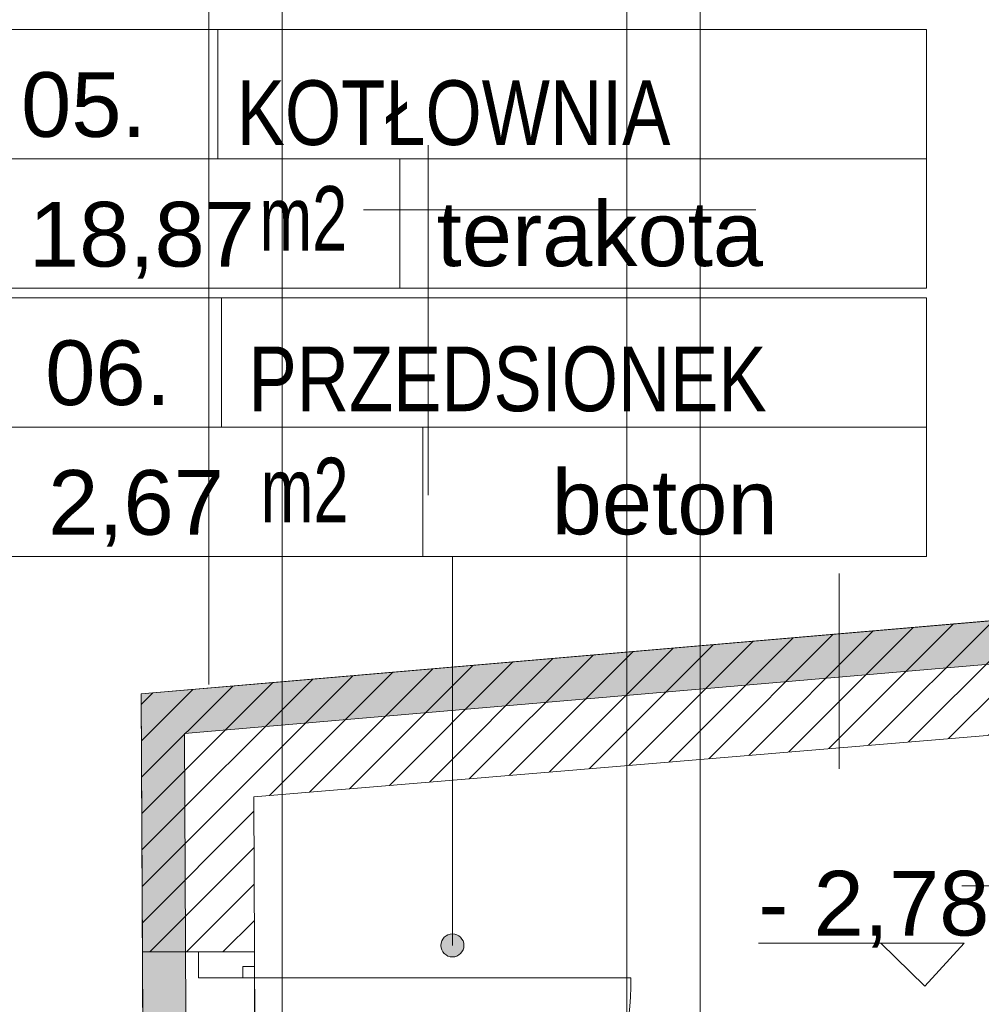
# Model space of a CAD drawing. Header units: millimetres. Extents: x -573548 to 674770, y -210017 to -47794.
# Tile 124 of 234: x 98467 to 100697, y -103727 to -101443. Entities that reach past the tile are written whole.
import ezdxf

# ---------------------------------------------------------------- set-up
doc = ezdxf.new("R2010")
doc.units = ezdxf.units.MM
for name, color, linetype, lineweight in [('A.02 RZUT PIWNICY_is$0$00 ZMIANY_Nr_pióra__2', 8, 'Continuous', 9), ('A.02 RZUT PIWNICY_is$0$00 ZMIANY_Nr_pióra__20', 8, 'Continuous', 9), ('A.02 RZUT PIWNICY_is$0$A-DRZWI_Nr_pióra__9', 8, 'Continuous', 9), ('A.02 RZUT PIWNICY_is$0$A-OPISY-2_Nr_pióra__2', 8, 'Continuous', 9), ('A.02 RZUT PIWNICY_is$0$A-OPISY-3_Nr_pióra__6', 8, 'Continuous', 9), ('A.02 RZUT PIWNICY_is$0$A-WYSOKOSCI_Nr_pióra__7', 8, 'Continuous', 9), ('A.02 RZUT PIWNICY_is$0$DIM MALY_Nr_pióra__8', 8, 'Continuous', 9), ('A.02 RZUT PIWNICY_is$0$DRZWI_Nr_pióra__41', 8, 'Continuous', 9), ('A.02 RZUT PIWNICY_is$0$HATCH_Nr_pióra__18', 8, 'Continuous', 9), ('A.02 RZUT PIWNICY_is$0$Koty_Nr_pióra__1', 8, 'Continuous', 9), ('A.02 RZUT PIWNICY_is$0$Koty_Nr_pióra__61', 8, 'Continuous', 9), ('A.02 RZUT PIWNICY_is$0$Nowe_00 ZMIANY_Nr_pióra__59', 8, 'Continuous', 9), ('A.02 RZUT PIWNICY_is$0$opisy inne_Nr_pióra__25', 8, 'Continuous', 9), ('A.02 RZUT PIWNICY_is$0$strop_cieniej_Nr_pióra__1', 8, 'Continuous', 9), ('A.02 RZUT PIWNICY_is$0$Structural - Bearing_Nr_pióra__21', 8, 'Continuous', 9)]:
    doc.layers.add(name, color=color, linetype=linetype, lineweight=lineweight)
doc.styles.add('A.02 RZUT PIWNICY_is$0$STYL_AUTOMATYCZNY_1', font='arial.ttf')
doc.styles.add('A.02 RZUT PIWNICY_is$0$STYL_AUTOMATYCZNY_4', font='arial.ttf', dxfattribs={"width": 0.8})
doc.styles.add('A.02 RZUT PIWNICY_is$0$STYL_AUTOMATYCZNY_5', font='arial.ttf', dxfattribs={"width": 0.7})

# ---------------------------------------------------------------- blocks, each defined once
blk = doc.blocks.new('A.02 RZUT PIWNICY_is')
at = {"layer": 'A.02 RZUT PIWNICY_is$0$00 ZMIANY_Nr_pióra__20'}
h = blk.add_hatch(color=256, dxfattribs=at)
h.paths.add_polyline_path([(99147, -101078.2), (99142.8, -99708.2), (101537.3, -99708.2), (101537.3, -102916.3), (99419.3, -103098.8), (99427.2, -104725.1), (96537.7, -104725.5), (96536.9, -104548.2), (95637.3, -104548.2), (95637.3, -101078.2)])
h.paths.add_polyline_path([(95737.3, -101178.2), (99247.3, -101178.2), (99243.1, -99808.2), (101437.3, -99808.2), (101437.3, -102824.5), (99318.8, -103007.1), (99326.8, -104625.1), (96637.3, -104625.5), (96636.5, -104448.2), (95737.3, -104448.2)], flags=0)
at = {"layer": 'A.02 RZUT PIWNICY_is$0$A-WYSOKOSCI_Nr_pióra__7'}
blk.add_hatch(color=256, dxfattribs=at).paths.add_polyline_path([(100067.4, -103590.4, 1), (100014, -103590.4, 1)])
at = {"layer": 'A.02 RZUT PIWNICY_is$0$HATCH_Nr_pióra__18'}
h = blk.add_hatch(dxfattribs=at)
h.set_pattern_fill('Common_Brick_0001', color=256, style=0, pattern_type=2)
h.set_pattern_definition([(45, (0, 0), (-42.426407, 42.426407), [])])
h.paths.add_polyline_path([(99318.8, -103007.1), (99321.8, -103605.1), (99581.8, -103605.5), (99580, -103245.7), (99645.5, -103240.2), (100040.7, -103207.1), (100445.5, -103173.2), (100615.5, -103158.9), (100937.3, -103131.9), (101491.1, -103085.5), (101437.3, -102824.5), (100937.3, -102867.6), (100615.5, -102895.4), (100445.5, -102910), (100040.7, -102944.9), (99645.5, -102979)])
at = {"layer": 'A.02 RZUT PIWNICY_is$0$00 ZMIANY_Nr_pióra__2', "flags": 128}
for points in [[(99147, -101078.2), (99142.8, -99708.2), (101537.3, -99708.2), (101537.3, -102916.3), (99419.3, -103098.8), (99427.2, -104725.1), (96537.7, -104725.5), (96536.9, -104548.2), (95637.3, -104548.2), (95637.3, -101078.2)], [(95737.3, -101178.2), (99247.3, -101178.2), (99243.1, -99808.2), (101437.3, -99808.2), (101437.3, -102824.5), (99318.8, -103007.1), (99326.8, -104625.1), (96637.3, -104625.5), (96636.5, -104448.2), (95737.3, -104448.2)]]:
    blk.add_lwpolyline(points, close=True, dxfattribs=at)
at = {"layer": 'A.02 RZUT PIWNICY_is$0$A-DRZWI_Nr_pióra__9'}
blk.add_lwpolyline([(99554.5, -103665.3), (100454.5, -103665.3, -0.414214), (99554.5, -104565.3)], format="xyb", dxfattribs=at)
at = {"layer": 'A.02 RZUT PIWNICY_is$0$A-OPISY-3_Nr_pióra__6'}
for p, q in [((99496.7, -101465.9), (99496.7, -101765.9)), ((98940.7, -101765.9), (101140.6, -101765.9)), ((99918.3, -101765.9), (99918.3, -102065.9)), ((99505.3, -102088), (99505.3, -102388)), ((98940.7, -102388), (101140.6, -102388)), ((99972.3, -102388), (99972.3, -102688))]:
    blk.add_line(p, q, dxfattribs=at)
for points in [[(98940.7, -102065.9), (98940.7, -101465.9), (101140.6, -101465.9), (101140.6, -102065.9)], [(98940.7, -102688), (98940.7, -102088), (101140.6, -102088), (101140.6, -102688)]]:
    blk.add_lwpolyline(points, close=True, dxfattribs=at)
blk.add_lwpolyline([(100040.7, -102688), (100040.7, -103590.4)], dxfattribs=at)
at = {"layer": 'A.02 RZUT PIWNICY_is$0$A-WYSOKOSCI_Nr_pióra__7'}
blk.add_circle((100040.7, -103590.4), 26.7, dxfattribs=at)
at = {"layer": 'A.02 RZUT PIWNICY_is$0$DIM MALY_Nr_pióra__8'}
blk.add_line((100937.3, -102727.3), (100937.3, -103180.9), dxfattribs=at)
at = {"layer": 'A.02 RZUT PIWNICY_is$0$DRZWI_Nr_pióra__41'}
blk.add_lwpolyline([(99581.8, -103605.5), (99581.8, -103639.6), (99554.7, -103639.6), (99554.7, -103665.3), (99451.8, -103665.3), (99451.7, -103605.3)], dxfattribs=at)
at = {"layer": 'A.02 RZUT PIWNICY_is$0$Koty_Nr_pióra__1'}
for points in [[(101222.1, -103451.9), (101699.3, -103451.9), (101608.2, -103551.5), (101506, -103451.9)], [(100750.5, -103585.5), (101227.8, -103585.5), (101136.6, -103685.1), (101034.4, -103585.5)]]:
    blk.add_lwpolyline(points, dxfattribs=at)
at = {"layer": 'A.02 RZUT PIWNICY_is$0$Nowe_00 ZMIANY_Nr_pióra__59', "flags": 128}
blk.add_lwpolyline([(95737.3, -101178.2), (99247.3, -101178.2), (99243.1, -99808.2), (101437.3, -99808.2), (101437.3, -102824.5), (100937.3, -102867.6), (100615.5, -102895.4), (100445.5, -102910), (100040.7, -102944.9), (99645.5, -102979), (99318.8, -103007.1), (99321.8, -103605.1), (99581.8, -103605.5), (99581.8, -104625.1), (99581.6, -104625.5), (96637.3, -104625.5), (96636.5, -104448.2), (95737.3, -104448.2)], close=True, dxfattribs=at)
at = {"layer": 'A.02 RZUT PIWNICY_is$0$opisy inne_Nr_pióra__25'}
for p, q in [((99984.6, -101734.1), (99984.6, -102545.6)), ((100744.4, -101884.1), (99834.6, -101884.1))]:
    blk.add_line(p, q, dxfattribs=at)
at = {"layer": 'A.02 RZUT PIWNICY_is$0$strop_cieniej_Nr_pióra__1'}
for p, q in [((99475.5, -102985), (99475.5, -99808.2)), ((99645.5, -104625.5), (99645.5, -99808.2)), ((100445.5, -104625.5), (100445.5, -99808.2)), ((100615.5, -104625.5), (100615.5, -99808.2)), ((99321.8, -103605.1), (99326.8, -104625.1)), ((99581.8, -103605.5), (99586.8, -104625.5))]:
    blk.add_line(p, q, dxfattribs=at)
at = {"layer": 'A.02 RZUT PIWNICY_is$0$Structural - Bearing_Nr_pióra__21'}
for p, q in [((99318.8, -103007.1), (101437.3, -102824.5)), ((99321.8, -103605.1), (99318.8, -103007.1)), ((99580, -103245.7), (101491.1, -103085.5)), ((99581.8, -103605.5), (99580, -103245.7)), ((99321.8, -103605.1), (99581.8, -103605.5))]:
    blk.add_line(p, q, dxfattribs=at)
at = {"layer": 'A.02 RZUT PIWNICY_is$0$A-OPISY-2_Nr_pióra__2', "char_height": 150}
for s, insert, attachment_point, style in [('\\A1;{\\pql;\\fArial|b0|i0|c238|p0;\\W0.800000;KOTŁOWNIA}', (99540.4, -101735.9), 7, 'A.02 RZUT PIWNICY_is$0$STYL_AUTOMATYCZNY_4'), ('\\A1;{\\pql;\\fArial|b0|i0|c238|p0;\\W1.000000;05.}', (99040.1, -101717), 7, 'A.02 RZUT PIWNICY_is$0$STYL_AUTOMATYCZNY_1'), ('\\A1;{\\pql;\\fArial|b0|i0|c238|p0;\\W0.700000;m2}', (99593.1, -101829), 1, 'A.02 RZUT PIWNICY_is$0$STYL_AUTOMATYCZNY_5'), ('\\A1;{\\pql;\\fArial|b0|i0|c238|p0;\\W1.000000;terakota}', (100004.2, -102016.9), 7, 'A.02 RZUT PIWNICY_is$0$STYL_AUTOMATYCZNY_1'), ('\\A1;{\\pql;\\fArial|b0|i0|c238|p0;\\W1.000000;18,87}', (99058.4, -102043.6), 7, 'A.02 RZUT PIWNICY_is$0$STYL_AUTOMATYCZNY_1'), ('\\A1;{\\pql;\\fArial|b0|i0|c238|p0;\\W1.000000;06.}', (99096.1, -102339.1), 7, 'A.02 RZUT PIWNICY_is$0$STYL_AUTOMATYCZNY_1'), ('\\A1;{\\pql;\\fArial|b0|i0|c238|p0;\\W0.800000;PRZEDSIONEK}', (99567.8, -102353.3), 7, 'A.02 RZUT PIWNICY_is$0$STYL_AUTOMATYCZNY_4'), ('\\A1;{\\pql;\\fArial|b0|i0|c238|p0;\\W0.700000;m2}', (99596, -102459.1), 1, 'A.02 RZUT PIWNICY_is$0$STYL_AUTOMATYCZNY_5'), ('\\A1;{\\pql;\\fArial|b0|i0|c238|p0;\\W1.000000;beton}', (100270.8, -102639), 7, 'A.02 RZUT PIWNICY_is$0$STYL_AUTOMATYCZNY_1'), ('\\A1;{\\pql;\\fArial|b0|i0|c238|p0;\\W1.000000;2,67}', (99103, -102665.7), 7, 'A.02 RZUT PIWNICY_is$0$STYL_AUTOMATYCZNY_1')]:
    blk.add_mtext(s, dxfattribs=dict(at, insert=insert, attachment_point=attachment_point, style=style))
at = {"layer": 'A.02 RZUT PIWNICY_is$0$Koty_Nr_pióra__61', "insert": (100750.4, -103595.3), "char_height": 150, "attachment_point": 7, "style": 'A.02 RZUT PIWNICY_is$0$STYL_AUTOMATYCZNY_1'}
blk.add_mtext('\\A1;{\\pql;\\fArial|b0|i0|c238|p0;\\W1.000000;- 2,78}', dxfattribs=at)

msp = doc.modelspace()

# ---------------------------------------------------------------- block references
at = {"ltscale": 10}
msp.add_blockref('A.02 RZUT PIWNICY_is', (-570.2, 0), dxfattribs=at)

doc.saveas('drawing.dxf')
